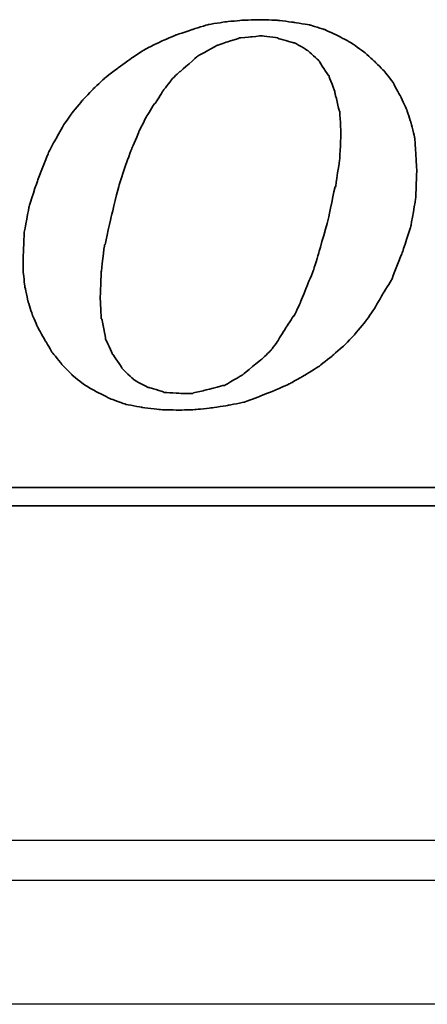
# Model space of a CAD drawing. Header units: millimetres. Extents: x 2891 to 6329, y -1599 to 860.
# Tile 197 of 256: x 3765 to 3770, y -571 to -558. Entities that reach past the tile are written whole.
import ezdxf
from ezdxf.lldxf.tags import DXFTag

# ---------------------------------------------------------------- set-up
doc = ezdxf.new("R2010")
doc.units = ezdxf.units.MM
doc.layers.get('0').update_dxf_attribs({"linetype": 'CONTINUOUS'})
doc.layers.add('DIM', color=4, linetype='CONTINUOUS')
doc.layers.add('layer 1', color=7, linetype='CONTINUOUS')
tags = doc.linetypes.add('DASHED', pattern=[25.72, 12.86, -12.86]).pattern_tags.tags
tags[6:7] = [DXFTag(74, 4), DXFTag(75, 0), DXFTag(340, '0'), DXFTag(46, 0.0), DXFTag(50, 0.0), DXFTag(44, 0.0), DXFTag(45, 0.0)]
tags[4:5] = [DXFTag(74, 4), DXFTag(75, 0), DXFTag(340, '0'), DXFTag(46, 0.0), DXFTag(50, 0.0), DXFTag(44, 0.0), DXFTag(45, 0.0)]

# ---------------------------------------------------------------- blocks, each defined once
blk = doc.blocks.new('TBI MOTION logo(完整正式版)')
at = {"layer": 'layer 1', "color": 22, "lineweight": 35}
for points, knots in [([(35.79625, -6.98375), (35.79625, -6.98375), (36.23125, -7.43875), (36.23125, -7.43875), (36.23125, -7.43875), (36.23125, -7.43875), (36.75625, -7.87125), (36.75625, -7.87125), (36.75625, -7.87125), (36.75625, -7.87125), (37.33125, -8.20375), (37.33125, -8.20375), (37.33125, -8.20375), (37.33125, -8.20375), (37.95625, -8.51875), (37.95625, -8.51875), (37.95625, -8.51875), (37.95625, -8.51875), (38.62625, -8.75875), (38.62625, -8.75875), (38.62625, -8.75875), (38.62625, -8.75875), (39.37125, -8.90375), (39.37125, -8.90375), (39.37125, -8.90375), (39.37125, -8.90375), (40.14125, -8.99875), (40.14125, -8.99875), (40.14125, -8.99875), (40.14125, -8.99875), (41.02625, -9.02375), (41.02625, -9.02375), (41.02625, -9.02375), (41.02625, -9.02375), (41.74625, -8.99875), (41.74625, -8.99875), (41.74625, -8.99875), (41.74625, -8.99875), (42.46625, -8.92375), (42.46625, -8.92375), (42.46625, -8.92375), (42.46625, -8.92375), (43.21125, -8.80625), (43.21125, -8.80625), (43.21125, -8.80625), (43.21125, -8.80625), (43.93125, -8.66375), (43.93125, -8.66375), (43.93125, -8.66375), (43.93125, -8.66375), (44.62625, -8.39875), (44.62625, -8.39875), (44.62625, -8.39875), (44.62625, -8.39875), (45.29625, -8.13375), (45.29625, -8.13375), (45.29625, -8.13375), (45.29625, -8.13375), (45.94625, -7.84375), (45.94625, -7.84375), (45.94625, -7.84375), (45.94625, -7.84375), (46.61625, -7.46375), (46.61625, -7.46375), (46.61625, -7.46375), (46.61625, -7.46375), (47.24125, -7.07875), (47.24125, -7.07875), (47.24125, -7.07875), (47.24125, -7.07875), (47.81625, -6.62375), (47.81625, -6.62375), (47.81625, -6.62375), (47.81625, -6.62375), (48.36875, -6.14375), (48.36875, -6.14375), (48.36875, -6.14375), (48.36875, -6.14375), (48.84625, -5.64125), (48.84625, -5.64125), (48.84625, -5.64125), (48.84625, -5.64125), (49.32625, -5.06375), (49.32625, -5.06375), (49.32625, -5.06375), (49.32625, -5.06375), (49.71125, -4.51374), (49.71125, -4.51374), (49.71125, -4.51374), (49.71125, -4.51374), (50.09625, -3.83874), (50.09625, -3.83874), (50.09625, -3.83874), (50.09625, -3.83874), (50.48125, -3.21374), (50.48125, -3.21374), (50.48125, -3.21374), (50.48125, -3.21374), (50.96125, -1.99125), (50.96125, -1.99125), (50.96125, -1.99125), (50.96125, -1.99125), (51.34375, -0.81875), (51.34375, -0.81875), (51.34375, -0.81875), (51.34375, -0.81875), (51.56125, 0.45624), (51.56125, 0.45624), (51.56125, 0.45624), (51.56125, 0.45624), (51.60625, 1.67624), (51.60625, 1.67624), (51.60625, 1.67624), (51.60625, 1.67624), (51.56125, 2.44625), (51.56125, 2.44625), (51.56125, 2.44625), (51.56125, 2.44625), (51.51125, 3.14125), (51.51125, 3.14125), (51.51125, 3.14125), (51.51125, 3.14125), (51.34375, 3.81125), (51.34375, 3.81125), (51.34375, 3.81125), (51.34375, 3.81125), (51.15125, 4.41125), (51.15125, 4.41125), (51.15125, 4.41125), (51.15125, 4.41125), (50.86125, 5.01125), (50.86125, 5.01125), (50.86125, 5.01125), (50.86125, 5.01125), (50.55125, 5.58875), (50.55125, 5.58875), (50.55125, 5.58875), (50.55125, 5.58875), (50.16625, 6.09125), (50.16625, 6.09125), (50.16625, 6.09125), (50.16625, 6.09125), (49.71125, 6.54875), (49.71125, 6.54875), (49.71125, 6.54875), (49.71125, 6.54875), (49.23125, 6.98125), (49.23125, 6.98125), (49.23125, 6.98125), (49.23125, 6.98125), (48.67875, 7.36625), (48.67875, 7.36625), (48.67875, 7.36625), (48.67875, 7.36625), (48.10375, 7.67625), (48.10375, 7.67625), (48.10375, 7.67625), (48.10375, 7.67625), (47.48125, 7.96375), (47.48125, 7.96375), (47.48125, 7.96375), (47.48125, 7.96375), (46.85625, 8.15625), (46.85625, 8.15625), (46.85625, 8.15625), (46.85625, 8.15625), (46.13625, 8.27624), (46.13625, 8.27624), (46.13625, 8.27624), (46.13625, 8.27624), (45.39125, 8.37125), (45.39125, 8.37125), (45.39125, 8.37125), (45.39125, 8.37125), (44.62625, 8.39624), (44.62625, 8.39624), (44.62625, 8.39624), (44.62625, 8.39624), (43.83625, 8.37125), (43.83625, 8.37125), (43.83625, 8.37125), (43.83625, 8.37125), (43.09125, 8.30125), (43.09125, 8.30125), (43.09125, 8.30125), (43.09125, 8.30125), (42.32125, 8.18125), (42.32125, 8.18125), (42.32125, 8.18125), (42.32125, 8.18125), (41.62875, 7.96375), (41.62875, 7.96375), (41.62875, 7.96375), (41.62875, 7.96375), (40.90625, 7.72625), (40.90625, 7.72625), (40.90625, 7.72625), (40.90625, 7.72625), (40.23624, 7.43625), (40.23624, 7.43625), (40.23624, 7.43625), (40.23624, 7.43625), (39.54124, 7.10125), (39.54124, 7.10125), (39.54124, 7.10125), (39.54124, 7.10125), (38.91625, 6.69125), (38.91625, 6.69125), (38.91625, 6.69125), (38.91625, 6.69125), (38.31625, 6.26125), (38.31625, 6.26125), (38.31625, 6.26125), (38.31625, 6.26125), (37.69125, 5.78125), (37.69125, 5.78125), (37.69125, 5.78125), (37.69125, 5.78125), (37.18625, 5.30125), (37.18625, 5.30125), (37.18625, 5.30125), (37.18625, 5.30125), (36.70625, 4.79624), (36.70625, 4.79624), (36.70625, 4.79624), (36.70625, 4.79624), (36.23125, 4.22125), (36.23125, 4.22125), (36.23125, 4.22125), (36.23125, 4.22125), (35.87124, 3.69375), (35.87124, 3.69375), (35.87124, 3.69375), (35.87124, 3.69375), (35.53125, 3.09125), (35.53125, 3.09125), (35.53125, 3.09125), (35.53125, 3.09125), (35.19875, 2.47125), (35.19875, 2.47125), (35.19875, 2.47125), (35.19875, 2.47125), (34.71625, 1.24625), (34.71625, 1.24625), (34.71625, 1.24625), (34.71625, 1.24625), (34.33125, 0.06874), (34.33125, 0.06874), (34.33125, 0.06874), (34.33125, 0.06874), (34.11625, -1.07875), (34.11625, -1.07875), (34.11625, -1.07875), (34.11625, -1.07875), (34.07125, -2.15875), (34.07125, -2.15875), (34.07125, -2.15875), (34.07125, -2.15875), (34.07125, -2.85375), (34.07125, -2.85375), (34.07125, -2.85375), (34.07125, -2.85375), (34.14125, -3.50375), (34.14125, -3.50375), (34.14125, -3.50375), (34.14125, -3.50375), (34.28625, -4.17375), (34.28625, -4.17375), (34.28625, -4.17375), (34.28625, -4.17375), (34.47625, -4.77624), (34.47625, -4.77624), (34.47625, -4.77624), (34.47625, -4.77624), (34.71625, -5.32625), (34.71625, -5.32625), (34.71625, -5.32625), (34.71625, -5.32625), (35.05375, -5.92875), (35.05375, -5.92875), (35.05375, -5.92875), (35.05375, -5.92875), (35.36375, -6.45375), (35.36375, -6.45375), (35.36375, -6.45375), (35.36375, -6.45375), (35.79625, -6.98375), (35.79625, -6.98375)], [0, 0, 0, 0, 0.01388889, 0.01388889, 0.01388889, 0.0138889, 0.02777778, 0.02777778, 0.02777778, 0.02777779, 0.04166667, 0.04166667, 0.04166667, 0.04166668, 0.05555556, 0.05555556, 0.05555556, 0.05555557, 0.06944444, 0.06944444, 0.06944444, 0.06944445, 0.08333333, 0.08333333, 0.08333333, 0.08333334, 0.09722222, 0.09722222, 0.09722222, 0.09722223, 0.11111111, 0.11111111, 0.11111111, 0.11111112, 0.125, 0.125, 0.125, 0.12500001, 0.13888889, 0.13888889, 0.13888889, 0.1388889, 0.15277778, 0.15277778, 0.15277778, 0.15277779, 0.16666667, 0.16666667, 0.16666667, 0.16666668, 0.18055556, 0.18055556, 0.18055556, 0.18055557, 0.19444444, 0.19444444, 0.19444444, 0.19444445, 0.20833333, 0.20833333, 0.20833333, 0.20833334, 0.22222222, 0.22222222, 0.22222222, 0.22222223, 0.23611111, 0.23611111, 0.23611111, 0.23611112, 0.25, 0.25, 0.25, 0.25000001, 0.26388889, 0.26388889, 0.26388889, 0.2638889, 0.27777778, 0.27777778, 0.27777778, 0.27777779, 0.29166667, 0.29166667, 0.29166667, 0.29166668, 0.30555556, 0.30555556, 0.30555556, 0.30555557, 0.31944444, 0.31944444, 0.31944444, 0.31944445, 0.33333333, 0.33333333, 0.33333333, 0.33333334, 0.34722222, 0.34722222, 0.34722222, 0.34722223, 0.36111111, 0.36111111, 0.36111111, 0.36111112, 0.375, 0.375, 0.375, 0.37500001, 0.38888889, 0.38888889, 0.38888889, 0.3888889, 0.40277778, 0.40277778, 0.40277778, 0.40277779, 0.41666667, 0.41666667, 0.41666667, 0.41666668, 0.43055556, 0.43055556, 0.43055556, 0.43055557, 0.44444444, 0.44444444, 0.44444444, 0.44444445, 0.45833333, 0.45833333, 0.45833333, 0.45833334, 0.47222222, 0.47222222, 0.47222222, 0.47222223, 0.48611111, 0.48611111, 0.48611111, 0.48611112, 0.5, 0.5, 0.5, 0.50000001, 0.51388889, 0.51388889, 0.51388889, 0.5138889, 0.52777778, 0.52777778, 0.52777778, 0.52777779, 0.54166667, 0.54166667, 0.54166667, 0.54166668, 0.55555556, 0.55555556, 0.55555556, 0.55555557, 0.56944444, 0.56944444, 0.56944444, 0.56944445, 0.58333333, 0.58333333, 0.58333333, 0.58333334, 0.59722222, 0.59722222, 0.59722222, 0.59722223, 0.61111111, 0.61111111, 0.61111111, 0.61111112, 0.625, 0.625, 0.625, 0.62500001, 0.63888889, 0.63888889, 0.63888889, 0.6388889, 0.65277778, 0.65277778, 0.65277778, 0.65277779, 0.66666667, 0.66666667, 0.66666667, 0.66666668, 0.68055556, 0.68055556, 0.68055556, 0.68055557, 0.69444444, 0.69444444, 0.69444444, 0.69444445, 0.70833333, 0.70833333, 0.70833333, 0.70833334, 0.72222222, 0.72222222, 0.72222222, 0.72222223, 0.73611111, 0.73611111, 0.73611111, 0.73611112, 0.75, 0.75, 0.75, 0.75000001, 0.76388889, 0.76388889, 0.76388889, 0.7638889, 0.77777778, 0.77777778, 0.77777778, 0.77777779, 0.79166667, 0.79166667, 0.79166667, 0.79166668, 0.80555556, 0.80555556, 0.80555556, 0.80555557, 0.81944444, 0.81944444, 0.81944444, 0.81944445, 0.83333333, 0.83333333, 0.83333333, 0.83333334, 0.84722222, 0.84722222, 0.84722222, 0.84722223, 0.86111111, 0.86111111, 0.86111111, 0.86111112, 0.875, 0.875, 0.875, 0.87500001, 0.88888889, 0.88888889, 0.88888889, 0.8888889, 0.90277778, 0.90277778, 0.90277778, 0.90277779, 0.91666667, 0.91666667, 0.91666667, 0.91666668, 0.93055556, 0.93055556, 0.93055556, 0.93055557, 0.94444444, 0.94444444, 0.94444444, 0.94444445, 0.95833333, 0.95833333, 0.95833333, 0.95833334, 0.97222222, 0.97222222, 0.97222222, 0.97222223, 0.98611111, 0.98611111, 0.98611111, 0.98611112, 1, 1, 1, 1]), ([(38.33875, 1.03124), (38.33875, 1.03124), (38.62625, 1.89625), (38.62625, 1.89625), (38.62625, 1.89625), (38.62625, 1.89625), (38.91625, 2.66375), (38.91625, 2.66375), (38.91625, 2.66375), (38.91625, 2.66375), (39.22625, 3.38125), (39.22625, 3.38125), (39.22625, 3.38125), (39.22625, 3.38125), (39.22625, 3.40624), (39.22625, 3.40624), (39.22625, 3.40624), (39.22625, 3.40624), (39.56124, 4.07624), (39.56124, 4.07624), (39.56124, 4.07624), (39.56124, 4.07624), (39.92125, 4.65125), (39.92125, 4.65125), (39.92125, 4.65125), (39.92125, 4.65125), (39.94625, 4.65125), (39.94625, 4.65125), (39.94625, 4.65125), (39.94625, 4.65125), (40.28125, 5.17875), (40.28125, 5.17875), (40.28125, 5.17875), (40.28125, 5.17875), (40.28125, 5.20375), (40.28125, 5.20375), (40.28125, 5.20375), (40.28125, 5.20375), (40.66875, 5.68625), (40.66875, 5.68625), (40.66875, 5.68625), (40.66875, 5.68625), (40.66875, 5.70625), (40.66875, 5.70625), (40.66875, 5.70625), (40.66875, 5.70625), (41.05124, 6.09125), (41.05124, 6.09125), (41.05124, 6.09125), (41.05124, 6.09125), (41.07625, 6.09125), (41.07625, 6.09125), (41.07625, 6.09125), (41.07625, 6.09125), (41.84125, 6.76625), (41.84125, 6.76625), (41.84125, 6.76625), (41.84125, 6.76625), (41.86625, 6.78625), (41.86625, 6.78625), (41.86625, 6.78625), (41.86625, 6.78625), (42.73125, 7.26624), (42.73125, 7.26624), (42.73125, 7.26624), (42.73125, 7.26624), (42.75625, 7.26624), (42.75625, 7.26624), (42.75625, 7.26624), (42.75625, 7.26624), (43.18625, 7.41125), (43.18625, 7.41125), (43.18625, 7.41125), (43.18625, 7.41125), (43.64125, 7.55625), (43.64125, 7.55625), (43.64125, 7.55625), (43.64125, 7.55625), (43.66625, 7.55625), (43.66625, 7.55625), (43.66625, 7.55625), (43.66625, 7.55625), (43.69125, 7.58124), (43.69125, 7.58124), (43.69125, 7.58124), (43.69125, 7.58124), (44.19125, 7.62625), (44.19125, 7.62625), (44.19125, 7.62625), (44.19125, 7.62625), (44.67125, 7.67625), (44.67125, 7.67625), (44.67125, 7.67625), (44.67125, 7.67625), (44.69625, 7.67625), (44.69625, 7.67625), (44.69625, 7.67625), (44.69625, 7.67625), (45.41875, 7.58124), (45.41875, 7.58124), (45.41875, 7.58124), (45.41875, 7.58124), (45.44125, 7.55625), (45.44125, 7.55625), (45.44125, 7.55625), (45.44125, 7.55625), (46.11125, 7.36625), (46.11125, 7.36625), (46.11125, 7.36625), (46.11125, 7.36625), (46.13625, 7.36625), (46.13625, 7.36625), (46.13625, 7.36625), (46.13625, 7.36625), (46.15875, 7.36625), (46.15875, 7.36625), (46.15875, 7.36625), (46.15875, 7.36625), (46.73625, 7.02624), (46.73625, 7.02624), (46.73625, 7.02624), (46.73625, 7.02624), (46.76125, 7.00624), (46.76125, 7.00624), (46.76125, 7.00624), (46.76125, 7.00624), (47.24125, 6.57124), (47.24125, 6.57124), (47.24125, 6.57124), (47.24125, 6.57124), (47.26625, 6.54875), (47.26625, 6.54875), (47.26625, 6.54875), (47.26625, 6.54875), (47.26625, 6.52375), (47.26625, 6.52375), (47.26625, 6.52375), (47.26625, 6.52375), (47.67375, 5.89875), (47.67375, 5.89875), (47.67375, 5.89875), (47.67375, 5.89875), (47.69625, 5.89875), (47.69625, 5.89875), (47.69625, 5.89875), (47.69625, 5.89875), (47.69625, 5.87625), (47.69625, 5.87625), (47.69625, 5.87625), (47.69625, 5.87625), (47.96125, 5.15625), (47.96125, 5.15625), (47.96125, 5.15625), (47.96125, 5.15625), (47.96125, 5.13125), (47.96125, 5.13125), (47.96125, 5.13125), (47.96125, 5.13125), (48.15125, 4.31875), (48.15125, 4.31875), (48.15125, 4.31875), (48.15125, 4.31875), (48.17625, 4.31875), (48.17625, 4.31875), (48.17625, 4.31875), (48.17625, 4.31875), (48.17625, 4.29125), (48.17625, 4.29125), (48.17625, 4.29125), (48.17625, 4.29125), (48.22625, 3.33125), (48.22625, 3.33125), (48.22625, 3.33125), (48.22625, 3.33125), (48.22625, 3.30875), (48.22625, 3.30875), (48.22625, 3.30875), (48.22625, 3.30875), (48.17625, 2.20624), (48.17625, 2.20624), (48.17625, 2.20624), (48.17625, 2.20624), (48.17625, 2.18124), (48.17625, 2.18124), (48.17625, 2.18124), (48.17625, 2.18124), (47.98375, 0.93624), (47.98375, 0.93624), (47.98375, 0.93624), (47.98375, 0.93624), (47.96125, 0.93624), (47.96125, 0.93624), (47.96125, 0.93624), (47.96125, 0.93624), (47.67375, -0.45874), (47.67375, -0.45874), (47.67375, -0.45874), (47.67375, -0.45874), (47.24125, -1.99125), (47.24125, -1.99125), (47.24125, -1.99125), (47.24125, -1.99125), (47.24125, -2.01874), (47.24125, -2.01874), (47.24125, -2.01874), (47.24125, -2.01874), (47.00125, -2.78375), (47.00125, -2.78375), (47.00125, -2.78375), (47.00125, -2.78375), (46.71125, -3.50375), (46.71125, -3.50375), (46.71125, -3.50375), (46.71125, -3.50375), (46.42625, -4.19875), (46.42625, -4.19875), (46.42625, -4.19875), (46.42625, -4.19875), (46.42625, -4.22375), (46.42625, -4.22375), (46.42625, -4.22375), (46.42625, -4.22375), (46.13625, -4.82374), (46.13625, -4.82374), (46.13625, -4.82374), (46.13625, -4.82374), (46.11125, -4.82374), (46.11125, -4.82374), (46.11125, -4.82374), (46.11125, -4.82374), (45.77625, -5.35125), (45.77625, -5.35125), (45.77625, -5.35125), (45.77625, -5.35125), (45.44125, -5.87875), (45.44125, -5.87875), (45.44125, -5.87875), (45.44125, -5.87875), (45.44125, -5.90375), (45.44125, -5.90375), (45.44125, -5.90375), (45.44125, -5.90375), (45.10625, -6.35875), (45.10625, -6.35875), (45.10625, -6.35875), (45.10625, -6.35875), (45.08125, -6.38375), (45.08125, -6.38375), (45.08125, -6.38375), (45.08125, -6.38375), (44.69625, -6.74375), (44.69625, -6.74375), (44.69625, -6.74375), (44.69625, -6.74375), (43.88375, -7.41625), (43.88375, -7.41625), (43.88375, -7.41625), (43.88375, -7.41625), (43.85625, -7.43875), (43.85625, -7.43875), (43.85625, -7.43875), (43.85625, -7.43875), (43.04125, -7.91875), (43.04125, -7.91875), (43.04125, -7.91875), (43.04125, -7.91875), (43.01625, -7.91875), (43.01625, -7.91875), (43.01625, -7.91875), (43.01625, -7.91875), (42.99625, -7.91875), (42.99625, -7.91875), (42.99625, -7.91875), (42.99625, -7.91875), (42.08125, -8.15875), (42.08125, -8.15875), (42.08125, -8.15875), (42.08125, -8.15875), (41.65125, -8.25625), (41.65125, -8.25625), (41.65125, -8.25625), (41.65125, -8.25625), (41.62875, -8.27875), (41.62875, -8.27875), (41.62875, -8.27875), (41.62875, -8.27875), (41.60125, -8.27875), (41.60125, -8.27875), (41.60125, -8.27875), (41.60125, -8.27875), (41.12125, -8.27875), (41.12125, -8.27875), (41.12125, -8.27875), (41.12125, -8.27875), (40.35624, -8.23125), (40.35624, -8.23125), (40.35624, -8.23125), (40.35624, -8.23125), (40.33125, -8.23125), (40.33125, -8.23125), (40.33125, -8.23125), (40.33125, -8.23125), (40.30625, -8.20375), (40.30625, -8.20375), (40.30625, -8.20375), (40.30625, -8.20375), (39.68375, -8.01375), (39.68375, -8.01375), (39.68375, -8.01375), (39.68375, -8.01375), (39.66124, -8.01375), (39.66124, -8.01375), (39.66124, -8.01375), (39.66124, -8.01375), (39.63625, -8.01375), (39.63625, -8.01375), (39.63625, -8.01375), (39.63625, -8.01375), (39.01125, -7.67875), (39.01125, -7.67875), (39.01125, -7.67875), (39.01125, -7.67875), (38.98875, -7.65375), (38.98875, -7.65375), (38.98875, -7.65375), (38.98875, -7.65375), (38.48625, -7.17375), (38.48625, -7.17375), (38.48625, -7.17375), (38.48625, -7.17375), (38.45875, -7.14875), (38.45875, -7.14875), (38.45875, -7.14875), (38.45875, -7.14875), (38.45875, -7.12875), (38.45875, -7.12875), (38.45875, -7.12875), (38.45875, -7.12875), (38.07625, -6.54875), (38.07625, -6.54875), (38.07625, -6.54875), (38.07625, -6.54875), (38.05125, -6.54875), (38.05125, -6.54875), (38.05125, -6.54875), (38.05125, -6.54875), (38.05125, -6.52875), (38.05125, -6.52875), (38.05125, -6.52875), (38.05125, -6.52875), (37.74125, -5.85375), (37.74125, -5.85375), (37.74125, -5.85375), (37.74125, -5.85375), (37.74125, -5.82875), (37.74125, -5.82875), (37.74125, -5.82875), (37.74125, -5.82875), (37.57375, -4.96875), (37.57375, -4.96875), (37.57375, -4.96875), (37.57375, -4.96875), (37.54625, -4.94375), (37.54625, -4.94375), (37.54625, -4.94375), (37.54625, -4.94375), (37.50125, -4.03375), (37.50125, -4.03375), (37.50125, -4.03375), (37.50125, -4.03375), (37.50125, -4.00875), (37.50125, -4.00875), (37.50125, -4.00875), (37.50125, -4.00875), (37.54625, -2.85375), (37.54625, -2.85375), (37.54625, -2.85375), (37.54625, -2.85375), (37.69125, -1.65875), (37.69125, -1.65875), (37.69125, -1.65875), (37.69125, -1.65875), (37.71624, -1.63375), (37.71624, -1.63375), (37.71624, -1.63375), (37.71624, -1.63375), (38.00375, -0.33875), (38.00375, -0.33875), (38.00375, -0.33875), (38.00375, -0.33875), (38.33875, 1.00624), (38.33875, 1.00624), (38.33875, 1.00624), (38.33875, 1.00624), (38.33875, 1.03124), (38.33875, 1.03124)], [0, 0, 0, 0, 0.01010101, 0.01010101, 0.01010101, 0.01010102, 0.02020202, 0.02020202, 0.02020202, 0.02020203, 0.03030303, 0.03030303, 0.03030303, 0.03030304, 0.04040404, 0.04040404, 0.04040404, 0.04040405, 0.05050505, 0.05050505, 0.05050505, 0.05050506, 0.06060606, 0.06060606, 0.06060606, 0.06060607, 0.07070707, 0.07070707, 0.07070707, 0.07070708, 0.08080808, 0.08080808, 0.08080808, 0.08080809, 0.09090909, 0.09090909, 0.09090909, 0.0909091, 0.1010101, 0.1010101, 0.1010101, 0.10101011, 0.11111111, 0.11111111, 0.11111111, 0.11111112, 0.12121212, 0.12121212, 0.12121212, 0.12121213, 0.13131313, 0.13131313, 0.13131313, 0.13131314, 0.14141414, 0.14141414, 0.14141414, 0.14141415, 0.15151515, 0.15151515, 0.15151515, 0.15151516, 0.16161616, 0.16161616, 0.16161616, 0.16161617, 0.17171717, 0.17171717, 0.17171717, 0.17171718, 0.18181818, 0.18181818, 0.18181818, 0.18181819, 0.19191919, 0.19191919, 0.19191919, 0.1919192, 0.2020202, 0.2020202, 0.2020202, 0.20202021, 0.21212121, 0.21212121, 0.21212121, 0.21212122, 0.22222222, 0.22222222, 0.22222222, 0.22222223, 0.23232323, 0.23232323, 0.23232323, 0.23232324, 0.24242424, 0.24242424, 0.24242424, 0.24242425, 0.25252525, 0.25252525, 0.25252525, 0.25252526, 0.26262626, 0.26262626, 0.26262626, 0.26262627, 0.27272727, 0.27272727, 0.27272727, 0.27272728, 0.28282828, 0.28282828, 0.28282828, 0.28282829, 0.29292929, 0.29292929, 0.29292929, 0.2929293, 0.3030303, 0.3030303, 0.3030303, 0.30303031, 0.31313131, 0.31313131, 0.31313131, 0.31313132, 0.32323232, 0.32323232, 0.32323232, 0.32323233, 0.33333333, 0.33333333, 0.33333333, 0.33333334, 0.34343434, 0.34343434, 0.34343434, 0.34343435, 0.35353535, 0.35353535, 0.35353535, 0.35353536, 0.36363636, 0.36363636, 0.36363636, 0.36363637, 0.37373737, 0.37373737, 0.37373737, 0.37373738, 0.38383838, 0.38383838, 0.38383838, 0.38383839, 0.39393939, 0.39393939, 0.39393939, 0.3939394, 0.4040404, 0.4040404, 0.4040404, 0.40404041, 0.41414141, 0.41414141, 0.41414141, 0.41414142, 0.42424242, 0.42424242, 0.42424242, 0.42424243, 0.43434343, 0.43434343, 0.43434343, 0.43434344, 0.44444444, 0.44444444, 0.44444444, 0.44444445, 0.45454545, 0.45454545, 0.45454545, 0.45454546, 0.46464646, 0.46464646, 0.46464646, 0.46464647, 0.47474747, 0.47474747, 0.47474747, 0.47474748, 0.48484848, 0.48484848, 0.48484848, 0.48484849, 0.49494949, 0.49494949, 0.49494949, 0.4949495, 0.50505051, 0.50505051, 0.50505051, 0.50505052, 0.51515152, 0.51515152, 0.51515152, 0.51515153, 0.52525253, 0.52525253, 0.52525253, 0.52525254, 0.53535354, 0.53535354, 0.53535354, 0.53535355, 0.54545455, 0.54545455, 0.54545455, 0.54545456, 0.55555556, 0.55555556, 0.55555556, 0.55555557, 0.56565657, 0.56565657, 0.56565657, 0.56565658, 0.57575758, 0.57575758, 0.57575758, 0.57575759, 0.58585859, 0.58585859, 0.58585859, 0.5858586, 0.5959596, 0.5959596, 0.5959596, 0.59595961, 0.60606061, 0.60606061, 0.60606061, 0.60606062, 0.61616162, 0.61616162, 0.61616162, 0.61616163, 0.62626263, 0.62626263, 0.62626263, 0.62626264, 0.63636364, 0.63636364, 0.63636364, 0.63636365, 0.64646465, 0.64646465, 0.64646465, 0.64646466, 0.65656566, 0.65656566, 0.65656566, 0.65656567, 0.66666667, 0.66666667, 0.66666667, 0.66666668, 0.67676768, 0.67676768, 0.67676768, 0.67676769, 0.68686869, 0.68686869, 0.68686869, 0.6868687, 0.6969697, 0.6969697, 0.6969697, 0.69696971, 0.70707071, 0.70707071, 0.70707071, 0.70707072, 0.71717172, 0.71717172, 0.71717172, 0.71717173, 0.72727273, 0.72727273, 0.72727273, 0.72727274, 0.73737374, 0.73737374, 0.73737374, 0.73737375, 0.74747475, 0.74747475, 0.74747475, 0.74747476, 0.75757576, 0.75757576, 0.75757576, 0.75757577, 0.76767677, 0.76767677, 0.76767677, 0.76767678, 0.77777778, 0.77777778, 0.77777778, 0.77777779, 0.78787879, 0.78787879, 0.78787879, 0.7878788, 0.7979798, 0.7979798, 0.7979798, 0.79797981, 0.80808081, 0.80808081, 0.80808081, 0.80808082, 0.81818182, 0.81818182, 0.81818182, 0.81818183, 0.82828283, 0.82828283, 0.82828283, 0.82828284, 0.83838384, 0.83838384, 0.83838384, 0.83838385, 0.84848485, 0.84848485, 0.84848485, 0.84848486, 0.85858586, 0.85858586, 0.85858586, 0.85858587, 0.86868687, 0.86868687, 0.86868687, 0.86868688, 0.87878788, 0.87878788, 0.87878788, 0.87878789, 0.88888889, 0.88888889, 0.88888889, 0.8888889, 0.8989899, 0.8989899, 0.8989899, 0.89898991, 0.90909091, 0.90909091, 0.90909091, 0.90909092, 0.91919192, 0.91919192, 0.91919192, 0.91919193, 0.92929293, 0.92929293, 0.92929293, 0.92929294, 0.93939394, 0.93939394, 0.93939394, 0.93939395, 0.94949495, 0.94949495, 0.94949495, 0.94949496, 0.95959596, 0.95959596, 0.95959596, 0.95959597, 0.96969697, 0.96969697, 0.96969697, 0.96969698, 0.97979798, 0.97979798, 0.97979798, 0.97979799, 0.98989899, 0.98989899, 0.98989899, 0.989899, 1, 1, 1, 1]), ([(75.90875, -9.47875), (75.90875, -9.47875), (75.90875, -12.28625), (75.90875, -12.28625), (75.90875, -12.28625), (75.90875, -12.28625), (75.90875, -12.47875), (75.90875, -12.47875), (75.90875, -12.47875), (75.90875, -12.47875), (75.71625, -12.47875), (75.71625, -12.47875), (75.71625, -12.47875), (75.71625, -12.47875), (-88.32875, -12.47875), (-88.32875, -12.47875), (-88.32875, -12.47875), (-88.32875, -12.47875), (-88.32875, -13.29375), (-88.32875, -13.29375), (-88.32875, -13.29375), (-88.32875, -13.29375), (82.89125, -13.29375), (82.89125, -13.29375), (82.89125, -13.29375), (82.89125, -13.29375), (75.90875, -9.47875), (75.90875, -9.47875)], [0, 0, 0, 0, 0.14285714, 0.14285714, 0.14285714, 0.14285715, 0.28571429, 0.28571429, 0.28571429, 0.2857143, 0.42857143, 0.42857143, 0.42857143, 0.42857144, 0.57142857, 0.57142857, 0.57142857, 0.57142858, 0.71428571, 0.71428571, 0.71428571, 0.71428572, 0.85714286, 0.85714286, 0.85714286, 0.85714287, 1, 1, 1, 1])]:
    blk.add_open_spline(points, degree=3, knots=knots, dxfattribs=at)

msp = doc.modelspace()

# ---------------------------------------------------------------- linework, layer by layer
at = {"linetype": 'Continuous'}
msp.add_line((3897.778, -568.513), (3639.29, -568.513), dxfattribs=at)
at = {"linetype": 'DASHED'}
msp.add_line((3897.284, -570.563), (3639.29, -570.563), dxfattribs=at)
at = {"linetype": 'Continuous'}
msp.add_open_spline([(3897.658, -569.013), (3639.29, -569.013)], degree=1, dxfattribs=at)

# ---------------------------------------------------------------- block references
at = {"layer": 'DIM', "color": 7, "xscale": 0.2802190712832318, "yscale": 0.2802190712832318, "zscale": 0.2802190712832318}
msp.add_blockref('TBI MOTION logo(完整正式版)', (3755.532, -560.606), dxfattribs=at)

doc.saveas('drawing.dxf')
